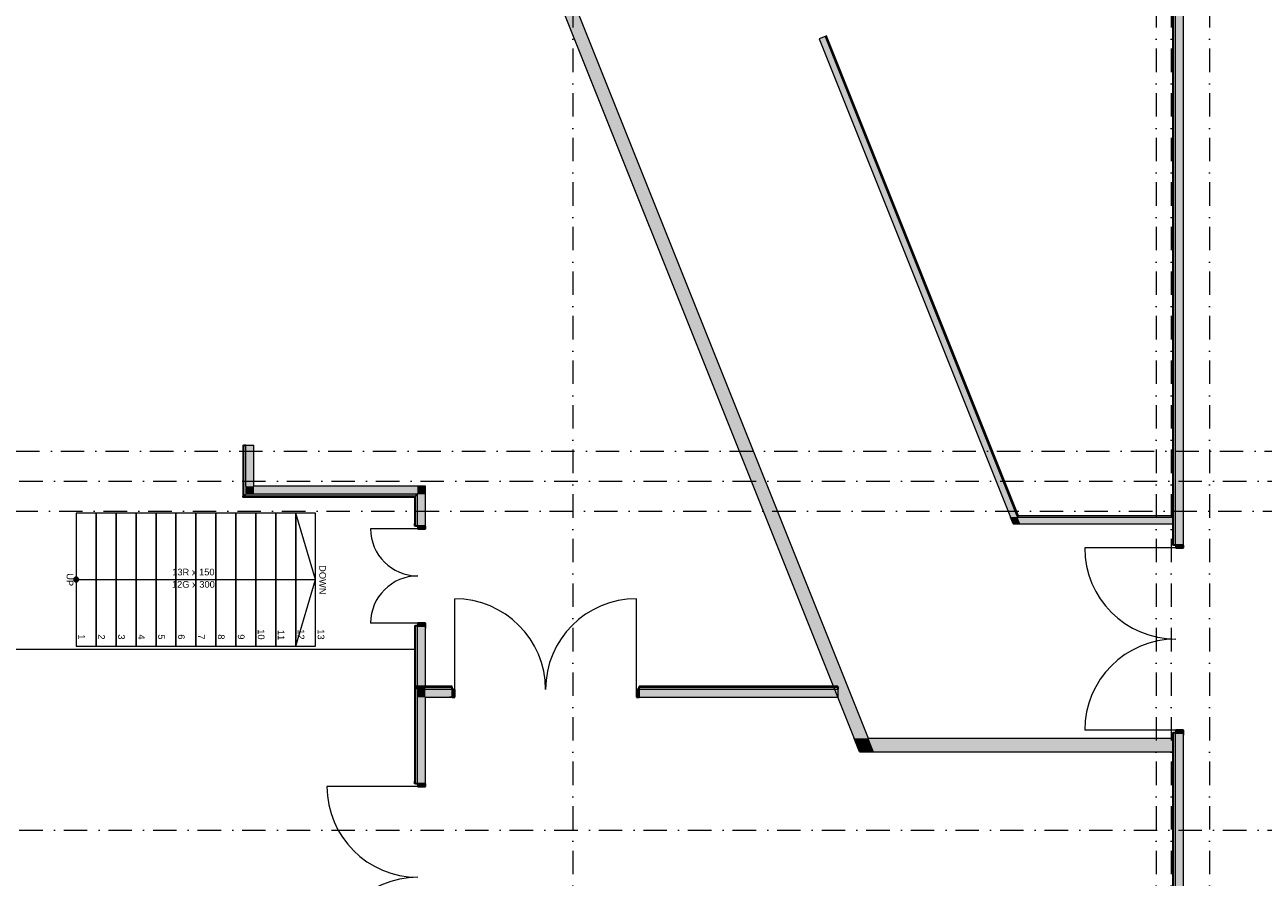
# Model space of a CAD drawing. Header units: millimetres. Extents: x -14761 to 157739, y -22400 to 107990.
# Tile 79 of 81: x 126760 to 145384, y 75042 to 87866. Entities that reach past the tile are written whole.
import ezdxf

# ---------------------------------------------------------------- set-up
doc = ezdxf.new("R2010")
doc.units = ezdxf.units.MM
doc.header["$MEASUREMENT"] = 0
doc.linetypes.add('Штрихпунктирная', pattern=[670.277762, 352.777767, -176.388884, 0, -141.111112])
for name, color, linetype in [('Конструктив - лестницы сущ', 7, 'Continuous'), ('Конструктив - Стены Внутр сущ.', 7, 'Continuous'), ('Конструктив - Стены наружние фасад', 7, 'Continuous'), ('Конструктив - Фасадные стены сущ', 7, 'Continuous'), ('Элемент Модели - Оси', 7, 'Continuous')]:
    doc.layers.add(name, color=color, linetype=linetype)
doc.styles.add('СГЕНЕРИР_СТИЛЬ_1', font='txt')

msp = doc.modelspace()

# ---------------------------------------------------------------- hatches: boundary and pattern name
at = {"layer": 'Конструктив - лестницы сущ', "linetype": 'Continuous', "lineweight": 0, "true_color": 0xffffff}
msp.add_hatch(color=7, dxfattribs=at).paths.add_polyline_path([(127534, 79483, 1), (127534, 79558, 1)])
at = {"layer": 'Конструктив - Стены Внутр сущ.', "linetype": 'Continuous', "lineweight": 0, "true_color": 0x000000}
for points in [[(139450, 77130), (127106, 107990), (126920, 107916), (139234, 77130)], [(139450, 77130), (139234, 77130), (139314, 76930)], [(139450, 77130), (139314, 76930), (139530, 76930)], [(139530, 76930), (144020, 76930), (144020, 77130), (139450, 77130)]]:
    msp.add_hatch(color=18, dxfattribs=at).paths.add_polyline_path(points)
at = {"layer": 'Конструктив - Стены наружние фасад', "linetype": 'Continuous', "lineweight": 0, "true_color": 0x000000}
for points in [[(144035, 90475), (144020, 90475), (144020, 80035), (144035, 80035)], [(144035, 90475), (144035, 80035), (144065, 80035), (144065, 90475)], [(144065, 90475), (144065, 80035), (144185, 80035), (144185, 90475)], [(141689, 80460), (138797, 87691), (138704, 87654), (141581, 80460)], [(141703, 80480), (138815, 87699), (138797, 87691), (141681, 80480)], [(130055, 80773), (130055, 81540), (130040, 81540), (130040, 80773)], [(130085, 80803), (130085, 81540), (130055, 81540), (130055, 80803)], [(130205, 80923), (130205, 81540), (130085, 81540), (130085, 80923)], [(130085, 80923), (130085, 80803), (130205, 80923)], [(130205, 80923), (130085, 80803), (130205, 80803)], [(132665, 80923), (130205, 80923), (130205, 80803), (132665, 80803)], [(132665, 80923), (132665, 80803), (132785, 80923)], [(132665, 80803), (132785, 80803), (132785, 80923)], [(130040, 80773), (130040, 80758), (130055, 80773)], [(130055, 80773), (130040, 80758), (130055, 80758)], [(130055, 80803), (130055, 80773), (130085, 80803)], [(130085, 80803), (130055, 80773), (130085, 80773)], [(132620, 80773), (130055, 80773), (130055, 80758), (132620, 80758)], [(132635, 80803), (130085, 80803), (130085, 80773), (132635, 80773)], [(132620, 80773), (132620, 80758), (132635, 80773)], [(132620, 80758), (132635, 80758), (132635, 80773)], [(132635, 80758), (132620, 80758), (132620, 80324), (132635, 80324)], [(132635, 80803), (132635, 80773), (132665, 80803)], [(132635, 80773), (132665, 80773), (132665, 80803)], [(132635, 80773), (132635, 80324), (132665, 80324), (132665, 80773)], [(132785, 80803), (132665, 80803), (132665, 80324), (132785, 80324)], [(141689, 80460), (141581, 80460), (141621, 80360)], [(141689, 80460), (141621, 80360), (141729, 80360)], [(141703, 80480), (141681, 80480), (141689, 80460)], [(141703, 80480), (141689, 80460), (141711, 80460)], [(141729, 80360), (144020, 80360), (144020, 80460), (141689, 80460)], [(141711, 80460), (144020, 80460), (144020, 80480), (141703, 80480)], [(132670, 80324), (132670, 80284), (132785, 80284), (132785, 80324)], [(144070, 80035), (144070, 79995), (144185, 79995), (144185, 80035)], [(132635, 78824), (132620, 78824), (132620, 77915), (132635, 77915)], [(132635, 77915), (132665, 77915), (132665, 78824), (132635, 78824)], [(132665, 77915), (132785, 77915), (132785, 78824), (132665, 78824)], [(132785, 78824), (132785, 78864), (132670, 78864), (132670, 78824)], [(132635, 77900), (132635, 77915), (132620, 77915), (132620, 77900)], [(132620, 77900), (132620, 76448), (132635, 76448), (132635, 77900)], [(132665, 77900), (132665, 77915), (132635, 77915), (132635, 77900)], [(132665, 77870), (132665, 77900), (132635, 77900), (132635, 77870)], [(132635, 76448), (132665, 76448), (132665, 77870), (132635, 77870)], [(132785, 77900), (132785, 77915), (132665, 77915), (132665, 77900)], [(132785, 77870), (132785, 77900), (132665, 77900), (132665, 77870)], [(132785, 77750), (132785, 77870), (132665, 77870), (132665, 77750)], [(132785, 77915), (132785, 77900), (133185, 77900), (133185, 77915)], [(132785, 77870), (133185, 77870), (133185, 77900), (132785, 77900)], [(133185, 77870), (132785, 77870), (132785, 77750), (133185, 77750)], [(133185, 77750), (133225, 77750), (133225, 77865), (133185, 77865)], [(135998, 77865), (135958, 77865), (135958, 77750), (135998, 77750)], [(135998, 77915), (135998, 77900), (138986, 77900), (138986, 77915)], [(135998, 77870), (138986, 77870), (138986, 77900), (135998, 77900)], [(138986, 77870), (135998, 77870), (135998, 77750), (138986, 77750)], [(132665, 76448), (132785, 76448), (132785, 77750), (132665, 77750)], [(144020, 72555), (144035, 72555), (144035, 77215), (144020, 77215)], [(144065, 77215), (144035, 77215), (144035, 72540), (144065, 72540)], [(144185, 77215), (144065, 77215), (144065, 72510), (144185, 72510)], [(144185, 77215), (144185, 77255), (144070, 77255), (144070, 77215)], [(132670, 76448), (132670, 76408), (132785, 76408), (132785, 76448)]]:
    msp.add_hatch(color=18, dxfattribs=at).paths.add_polyline_path(points)

# ---------------------------------------------------------------- linework, layer by layer
at = {"layer": 'Конструктив - лестницы сущ', "color": 7, "linetype": 'Continuous', "lineweight": 15}
for p, q in [((127534, 80520), (127534, 78520)), ((131134, 80520), (127534, 80520)), ((127534, 80520), (127534, 78520)), ((127834, 80520), (127534, 80520)), ((127834, 78520), (127834, 80520)), ((127834, 80520), (127834, 78520)), ((128134, 80520), (127834, 80520)), ((128134, 78520), (128134, 80520)), ((128134, 80520), (128134, 78520)), ((128434, 80520), (128134, 80520)), ((128434, 78520), (128434, 80520)), ((128434, 80520), (128434, 78520)), ((128734, 80520), (128434, 80520)), ((128734, 78520), (128734, 80520)), ((128734, 80520), (128734, 78520)), ((129034, 80520), (128734, 80520)), ((129034, 78520), (129034, 80520)), ((129034, 80520), (129034, 78520)), ((129334, 80520), (129034, 80520)), ((129334, 78520), (129334, 80520)), ((129334, 80520), (129334, 78520)), ((129634, 80520), (129334, 80520)), ((129634, 78520), (129634, 80520)), ((129634, 80520), (129634, 78520)), ((129934, 80520), (129634, 80520)), ((129934, 78520), (129934, 80520)), ((129934, 80520), (129934, 78520)), ((130234, 80520), (129934, 80520)), ((130234, 78520), (130234, 80520)), ((130234, 80520), (130234, 78520)), ((130534, 80520), (130234, 80520)), ((130534, 78520), (130534, 80520)), ((130534, 80520), (130534, 78520)), ((130834, 80520), (130534, 80520)), ((130834, 78520), (130834, 80520)), ((130834, 80520), (130834, 78520)), ((131134, 80520), (130834, 80520)), ((131134, 79520), (130834, 80520)), ((131134, 78520), (131134, 80520)), ((131134, 78520), (131134, 80520)), ((127534, 79520), (127834, 79520)), ((127834, 79520), (130834, 79520)), ((130834, 79520), (131134, 79520)), ((130834, 78520), (131134, 79520)), ((127534, 78520), (131134, 78520)), ((127534, 78520), (127834, 78520)), ((127834, 78520), (128134, 78520)), ((128134, 78520), (128434, 78520)), ((128434, 78520), (128734, 78520)), ((128734, 78520), (129034, 78520)), ((129034, 78520), (129334, 78520)), ((129334, 78520), (129634, 78520)), ((129634, 78520), (129934, 78520)), ((129934, 78520), (130234, 78520)), ((130234, 78520), (130534, 78520)), ((130534, 78520), (130834, 78520)), ((130834, 78520), (131134, 78520))]:
    msp.add_line(p, q, dxfattribs=at)
at = {"layer": 'Конструктив - лестницы сущ', "color": 7, "linetype": 'Continuous', "lineweight": 15, "flags": 128}
msp.add_lwpolyline([(127534, 79483, 1), (127534, 79558, 1)], format="xyb", close=True, dxfattribs=at)
at = {"layer": 'Конструктив - Стены Внутр сущ.', "color": 251, "linetype": 'Continuous', "lineweight": 20, "true_color": 0x575757, "flags": 128}
for points in [[(126920, 107916), (139234, 77130)], [(139450, 77130), (127106, 107990)], [(139314, 76930), (139234, 77130)], [(144020, 77130), (139450, 77130)], [(144020, 77130), (144020, 76930)], [(139314, 76930), (144020, 76930)]]:
    msp.add_lwpolyline(points, dxfattribs=at)
at = {"layer": 'Конструктив - Стены наружние фасад', "color": 251, "linetype": 'Continuous', "lineweight": 20, "true_color": 0x575757}
for p, q in [((144035, 80035), (144035, 90475)), ((144065, 80035), (144065, 90475)), ((138797, 87691), (141689, 80460)), ((138797, 87691), (141681, 80480)), ((130055, 80803), (130055, 81540)), ((130085, 80923), (130085, 81540)), ((130085, 80923), (130085, 80803)), ((130085, 80923), (130085, 80803)), ((130055, 80803), (130055, 80773)), ((130055, 80803), (130055, 80773)), ((132620, 80773), (130055, 80773)), ((132635, 80803), (130085, 80803)), ((132635, 80773), (132620, 80773)), ((132635, 80773), (132620, 80773)), ((132665, 80803), (132635, 80803)), ((132665, 80803), (132635, 80803)), ((132635, 80758), (132635, 80773)), ((132635, 80324), (132635, 80758)), ((132665, 80773), (132665, 80803)), ((132665, 80324), (132665, 80773)), ((141681, 80480), (141689, 80460)), ((141681, 80480), (141689, 80460)), ((141689, 80460), (144020, 80460)), ((141689, 80460), (141711, 80460)), ((141711, 80460), (144020, 80460)), ((132620, 80324), (132620, 80361)), ((132620, 80324), (132620, 80361)), ((132620, 80324), (132620, 80361)), ((132785, 80324), (132785, 80361)), ((132785, 80324), (132785, 80361)), ((132785, 80324), (132785, 80361)), ((144020, 80035), (144020, 80072)), ((144020, 80035), (144020, 80072)), ((144020, 80035), (144020, 80072)), ((144185, 80035), (144185, 80072)), ((144185, 80035), (144185, 80072)), ((144185, 80035), (144185, 80072)), ((132620, 78824), (132620, 78787)), ((132620, 78824), (132620, 78787)), ((132620, 78824), (132620, 78787)), ((132635, 77915), (132635, 78824)), ((132665, 77915), (132665, 78824)), ((132785, 78824), (132785, 78787)), ((132785, 78824), (132785, 78787)), ((132785, 78824), (132785, 78787)), ((132665, 77915), (132635, 77915)), ((132665, 77915), (132635, 77915)), ((132635, 77900), (132665, 77900)), ((132635, 76448), (132635, 77900)), ((132635, 77900), (132665, 77900)), ((132785, 77915), (132665, 77915)), ((132785, 77915), (132665, 77915)), ((132665, 77900), (132785, 77900)), ((132665, 77870), (132785, 77870)), ((132665, 76448), (132665, 77870)), ((132665, 77870), (132785, 77870)), ((132785, 77900), (133185, 77900)), ((132785, 77870), (133185, 77870)), ((133185, 77915), (133148, 77915)), ((133185, 77915), (133148, 77915)), ((133185, 77915), (133148, 77915)), ((135998, 77915), (136035, 77915)), ((135998, 77915), (136035, 77915)), ((135998, 77915), (136035, 77915)), ((135998, 77900), (138986, 77900)), ((135998, 77870), (138986, 77870)), ((133185, 77750), (133148, 77750)), ((133185, 77750), (133148, 77750)), ((133185, 77750), (133148, 77750)), ((135998, 77750), (136035, 77750)), ((135998, 77750), (136035, 77750)), ((135998, 77750), (136035, 77750)), ((144020, 77215), (144020, 77178)), ((144020, 77215), (144020, 77178)), ((144020, 77215), (144020, 77178)), ((144035, 72555), (144035, 77215)), ((144065, 72540), (144065, 77215)), ((144185, 77215), (144185, 77178)), ((144185, 77215), (144185, 77178)), ((144185, 77215), (144185, 77178)), ((132620, 76448), (132620, 76485)), ((132620, 76448), (132620, 76485)), ((132620, 76448), (132620, 76485)), ((132785, 76448), (132785, 76485)), ((132785, 76448), (132785, 76485)), ((132785, 76448), (132785, 76485))]:
    msp.add_line(p, q, dxfattribs=at)
at = {"layer": 'Конструктив - Стены наружние фасад', "color": 251, "linetype": 'Continuous', "lineweight": 15, "true_color": 0x575757}
for p, q in [((132670, 80284), (131960, 80284)), ((132635, 80324), (132620, 80324)), ((132635, 80324), (132620, 80324)), ((132635, 80324), (132620, 80324)), ((144070, 79995), (142700, 79995)), ((144035, 80035), (144020, 80035)), ((144035, 80035), (144020, 80035)), ((144035, 80035), (144020, 80035)), ((133225, 77865), (133225, 79232)), ((135958, 77865), (135958, 79232)), ((132670, 78864), (131960, 78864)), ((132635, 78824), (132620, 78824)), ((132635, 78824), (132620, 78824)), ((132635, 78824), (132620, 78824)), ((133185, 77900), (133185, 77915)), ((133185, 77900), (133185, 77915)), ((133185, 77900), (133185, 77915)), ((135998, 77900), (135998, 77915)), ((135998, 77900), (135998, 77915)), ((135998, 77900), (135998, 77915)), ((144070, 77255), (142700, 77255)), ((144035, 77215), (144020, 77215)), ((144035, 77215), (144020, 77215)), ((144035, 77215), (144020, 77215)), ((132670, 76408), (131304, 76408)), ((132635, 76448), (132620, 76448)), ((132635, 76448), (132620, 76448)), ((132635, 76448), (132620, 76448))]:
    msp.add_line(p, q, dxfattribs=at)
at = {"layer": 'Конструктив - Стены наружние фасад', "color": 251, "linetype": 'Continuous', "lineweight": 30, "true_color": 0x575757}
for p, q in [((132665, 80324), (132635, 80324)), ((132665, 80324), (132635, 80324)), ((132665, 80324), (132635, 80324)), ((132670, 80324), (132670, 80284)), ((132785, 80324), (132670, 80324)), ((132670, 80284), (132785, 80284)), ((132785, 80284), (132785, 80324)), ((144065, 80035), (144035, 80035)), ((144065, 80035), (144035, 80035)), ((144065, 80035), (144035, 80035)), ((144070, 80035), (144070, 79995)), ((144185, 80035), (144070, 80035)), ((144070, 79995), (144185, 79995)), ((144185, 79995), (144185, 80035)), ((132665, 78824), (132635, 78824)), ((132665, 78824), (132635, 78824)), ((132665, 78824), (132635, 78824)), ((132785, 78864), (132670, 78864)), ((132670, 78864), (132670, 78824)), ((132670, 78824), (132785, 78824)), ((132785, 78824), (132785, 78864)), ((133185, 77870), (133185, 77900)), ((133185, 77870), (133185, 77900)), ((133185, 77870), (133185, 77900)), ((133225, 77865), (133185, 77865)), ((133185, 77865), (133185, 77750)), ((133225, 77750), (133225, 77865)), ((135998, 77865), (135958, 77865)), ((135958, 77865), (135958, 77750)), ((135998, 77870), (135998, 77900)), ((135998, 77870), (135998, 77900)), ((135998, 77870), (135998, 77900)), ((135998, 77750), (135998, 77865)), ((133185, 77750), (133225, 77750)), ((135958, 77750), (135998, 77750)), ((144065, 77215), (144035, 77215)), ((144065, 77215), (144035, 77215)), ((144065, 77215), (144035, 77215)), ((144185, 77255), (144070, 77255)), ((144070, 77255), (144070, 77215)), ((144070, 77215), (144185, 77215)), ((144185, 77215), (144185, 77255)), ((132665, 76448), (132635, 76448)), ((132665, 76448), (132635, 76448)), ((132665, 76448), (132635, 76448)), ((132670, 76448), (132670, 76408)), ((132785, 76448), (132670, 76448)), ((132670, 76408), (132785, 76408)), ((132785, 76408), (132785, 76448))]:
    msp.add_line(p, q, dxfattribs=at)
at = {"layer": 'Конструктив - Стены наружние фасад', "color": 251, "linetype": 'Continuous', "lineweight": 5, "true_color": 0x575757}
for p, q in [((132670, 80324), (132665, 80324)), ((132670, 80324), (132665, 80324)), ((132670, 80324), (132665, 80324)), ((132785, 80324), (132670, 80324)), ((132785, 80324), (132670, 80324)), ((132785, 80324), (132670, 80324)), ((144070, 80035), (144065, 80035)), ((144070, 80035), (144065, 80035)), ((144070, 80035), (144065, 80035)), ((144185, 80035), (144070, 80035)), ((144185, 80035), (144070, 80035)), ((144185, 80035), (144070, 80035)), ((132670, 78824), (132665, 78824)), ((132670, 78824), (132665, 78824)), ((132670, 78824), (132665, 78824)), ((132785, 78824), (132670, 78824)), ((132785, 78824), (132670, 78824)), ((132785, 78824), (132670, 78824)), ((133185, 77865), (133185, 77870)), ((133185, 77865), (133185, 77870)), ((133185, 77865), (133185, 77870)), ((133185, 77750), (133185, 77865)), ((133185, 77750), (133185, 77865)), ((133185, 77750), (133185, 77865)), ((135998, 77865), (135998, 77870)), ((135998, 77865), (135998, 77870)), ((135998, 77865), (135998, 77870)), ((135998, 77750), (135998, 77865)), ((135998, 77750), (135998, 77865)), ((135998, 77750), (135998, 77865)), ((144070, 77215), (144065, 77215)), ((144070, 77215), (144065, 77215)), ((144070, 77215), (144065, 77215)), ((144185, 77215), (144070, 77215)), ((144185, 77215), (144070, 77215)), ((144185, 77215), (144070, 77215)), ((132670, 76448), (132665, 76448)), ((132670, 76448), (132665, 76448)), ((132670, 76448), (132665, 76448)), ((132785, 76448), (132670, 76448)), ((132785, 76448), (132670, 76448)), ((132785, 76448), (132670, 76448))]:
    msp.add_line(p, q, dxfattribs=at)
at = {"layer": 'Конструктив - Стены наружние фасад', "color": 251, "linetype": 'Continuous', "lineweight": 20, "true_color": 0x575757, "flags": 128}
for points in [[(144020, 90475), (144020, 80035)], [(144185, 80035), (144185, 90475)], [(138704, 87654), (141581, 80460)], [(141703, 80480), (138815, 87699)], [(130040, 81540), (130040, 80773)], [(130205, 80923), (130205, 81540)], [(132665, 80923), (130205, 80923)], [(132785, 80324), (132785, 80923)], [(130040, 80758), (132620, 80758)], [(132620, 80758), (132620, 80324)], [(144020, 80480), (141703, 80480)], [(141621, 80360), (144020, 80360)], [(132620, 78824), (132620, 76448)], [(132785, 77915), (132785, 78824)], [(133185, 77915), (132785, 77915)], [(138986, 77915), (135998, 77915)], [(132785, 76448), (132785, 77750)], [(132785, 77750), (133185, 77750)], [(135998, 77750), (138986, 77750)], [(144020, 77215), (144020, 72555)], [(144185, 72510), (144185, 77215)]]:
    msp.add_lwpolyline(points, dxfattribs=at)
at = {"layer": 'Конструктив - Стены наружние фасад', "color": 251, "linetype": 'Continuous', "lineweight": 5, "true_color": 0x575757, "flags": 128}
for points in [[(138797, 87691), (138704, 87654)], [(130085, 81540), (130205, 81540)], [(132785, 80923), (132665, 80923)], [(141621, 80360), (141581, 80460)], [(144020, 80460), (144020, 80360)], [(138986, 77870), (138986, 77750)]]:
    msp.add_lwpolyline(points, dxfattribs=at)
at = {"layer": 'Конструктив - Стены наружние фасад', "color": 251, "linetype": 'Continuous', "lineweight": 15, "true_color": 0x575757, "flags": 128}
for points in [[(138815, 87699), (138797, 87691)], [(130040, 81540), (130055, 81540)], [(130040, 80758), (130040, 80773)], [(144020, 80480), (144020, 80460)], [(138986, 77915), (138986, 77900)]]:
    msp.add_lwpolyline(points, dxfattribs=at)
at = {"layer": 'Конструктив - Стены наружние фасад', "color": 251, "linetype": 'Continuous', "lineweight": 30, "true_color": 0x575757, "flags": 128}
for points in [[(130055, 81540), (130085, 81540)], [(138986, 77900), (138986, 77870)]]:
    msp.add_lwpolyline(points, dxfattribs=at)
at = {"layer": 'Конструктив - Стены наружние фасад', "color": 251, "linetype": 'Continuous', "lineweight": 5, "true_color": 0x575757}
for centre, radius, start, end in [((132670, 80284), 710, 180, 270), ((144070, 79995), 1370, 180, 270), ((132670, 78864), 710, 90, 180), ((133225, 77865), 1366, 0, 90), ((135958, 77865), 1366, 90, 180), ((144070, 77255), 1370, 90, 180), ((132670, 76408), 1366, 180, 270), ((132670, 73675), 1366, 90, 180)]:
    msp.add_arc(centre, radius, start, end, dxfattribs=at)
at = {"layer": 'Конструктив - Фасадные стены сущ', "color": 7, "linetype": 'Continuous', "lineweight": 15}
msp.add_line((132620, 78470), (52905, 78470), dxfattribs=at)
at = {"layer": 'Элемент Модели - Оси', "color": 7, "linetype": 'Штрихпунктирная', "lineweight": 15}
for p, q in [((135000, 92200), (135000, -1975)), ((143775, 92200), (143775, -1975)), ((144000, 92200), (144000, -1975)), ((144575, 92200), (144575, -1975)), ((-12137, 81450), (155027, 81450)), ((-12761, 81000), (155650, 81000)), ((-12163, 80550), (155052, 80550)), ((-12761, 75750), (155650, 75750))]:
    msp.add_line(p, q, dxfattribs=at)

# ---------------------------------------------------------------- texts
at = {"layer": 'Конструктив - лестницы сущ', "color": 161, "lineweight": 20, "true_color": 0x78aaff, "char_height": 100, "style": 'СГЕНЕРИР_СТИЛЬ_1'}
for s, insert, attachment_point in [('\\A1;{\\pqc;\\pt0,7100;\\fArial|b0|i0|c204|p38;13R x \\fArial|b0|i0|c204|p38;150\\fArial|b0|i0|c204|p38;\\A1{\\H.66x;\\S^  ;}\\fArial|b0|i0|c204|p38;\\fArial|b0|i0|c204|p38;\\fArial|b0|i0|c204|p38;\\fArial|b0|i0|c204|p38;\\A1{\\H.66x;\\S^  ;}\\fArial|b0|i0|c204|p38;\\fArial|b0|i0|c204|p38;\\fArial|b0|i0|c204|p38;\\fArial|b0|i0|c204|p38;\\A1{\\H.66x;\\S^  ;}\\fArial|b0|i0|c204|p38;}', (129334, 79553), 8), ('\\A1;{\\pqc;\\pt0,7100;\\fArial|b0|i0|c204|p38;12G x \\fArial|b0|i0|c204|p38;300\\fArial|b0|i0|c204|p38;\\A1{\\H.66x;\\S^  ;}\\fArial|b0|i0|c204|p38;\\fArial|b0|i0|c204|p38;\\fArial|b0|i0|c204|p38;\\fArial|b0|i0|c204|p38;\\A1{\\H.66x;\\S^  ;}\\fArial|b0|i0|c204|p38;\\fArial|b0|i0|c204|p38;\\fArial|b0|i0|c204|p38;\\fArial|b0|i0|c204|p38;\\A1{\\H.66x;\\S^  ;}\\fArial|b0|i0|c204|p38;}', (129334, 79497), 2)]:
    msp.add_mtext(s, dxfattribs=dict(at, insert=insert, attachment_point=attachment_point))
at = {"layer": 'Конструктив - лестницы сущ', "color": 161, "lineweight": 20, "true_color": 0x78aaff, "char_height": 100, "attachment_point": 4, "rotation": 270, "style": 'СГЕНЕРИР_СТИЛЬ_1'}
for s, insert in [('\\A1;{\\pql;\\fArial|b0|i0|c204|p38;DOWN}', (131239, 79737)), ('\\A1;{\\pql;\\fArial|b0|i0|c204|p38;UP}', (127439, 79615)), ('\\A1;{\\pql;\\fArial|b0|i0|c204|p38;1}', (127615, 78696)), ('\\A1;{\\pql;\\fArial|b0|i0|c204|p38;2}', (127915, 78696)), ('\\A1;{\\pql;\\fArial|b0|i0|c204|p38;3}', (128214, 78696)), ('\\A1;{\\pql;\\fArial|b0|i0|c204|p38;4}', (128515, 78696)), ('\\A1;{\\pql;\\fArial|b0|i0|c204|p38;5}', (128814, 78696)), ('\\A1;{\\pql;\\fArial|b0|i0|c204|p38;6}', (129114, 78696)), ('\\A1;{\\pql;\\fArial|b0|i0|c204|p38;7}', (129415, 78696)), ('\\A1;{\\pql;\\fArial|b0|i0|c204|p38;8}', (129714, 78696)), ('\\A1;{\\pql;\\fArial|b0|i0|c204|p38;9}', (130014, 78696)), ('\\A1;{\\pql;\\fArial|b0|i0|c204|p38;10}', (130314, 78772)), ('\\A1;{\\pql;\\fArial|b0|i0|c204|p38;11}', (130615, 78762)), ('\\A1;{\\pql;\\fArial|b0|i0|c204|p38;12}', (130915, 78772)), ('\\A1;{\\pql;\\fArial|b0|i0|c204|p38;13}', (131214, 78772))]:
    msp.add_mtext(s, dxfattribs=dict(at, insert=insert))

doc.saveas('drawing.dxf')
